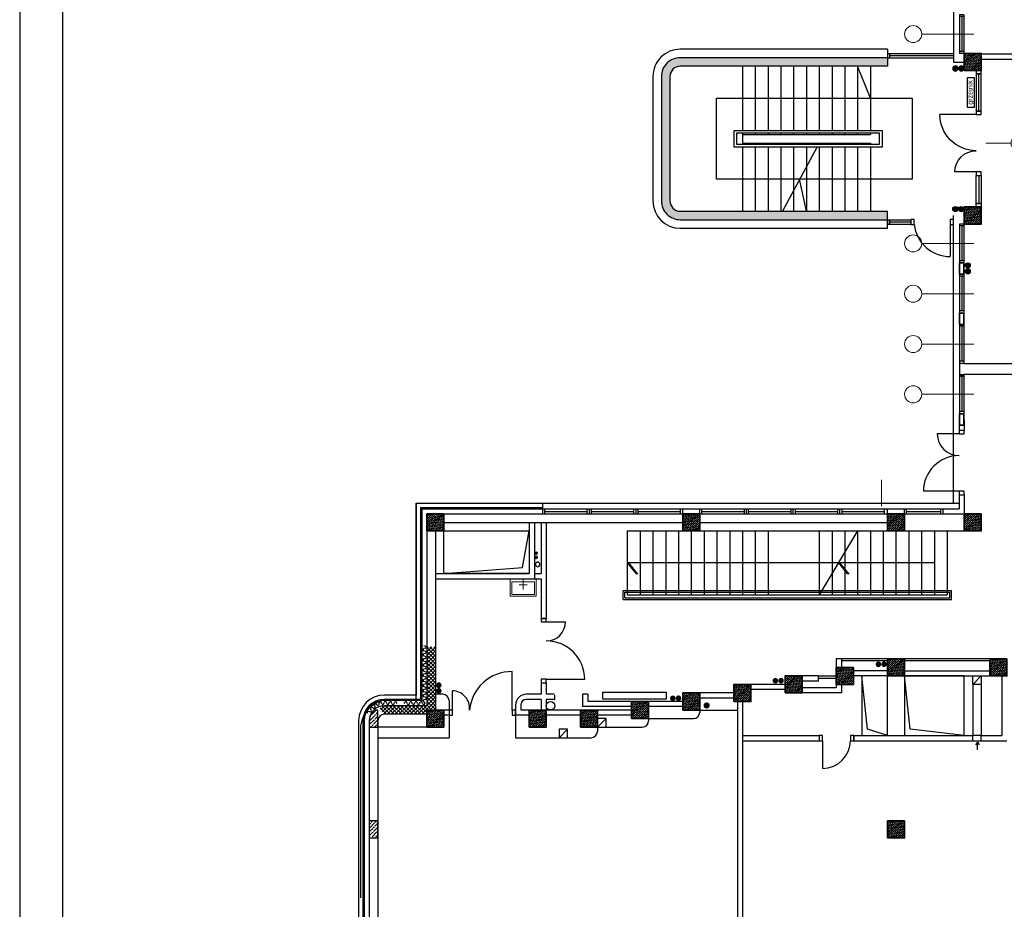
# Model space of a CAD drawing. Header units: millimetres. Extents: x 44889 to 52866, y -11417 to -4315.
# Tile 14 of 74: x 44889 to 46043, y -7350 to -6307. Entities that reach past the tile are written whole.
import ezdxf
from ezdxf.enums import TextEntityAlignment as Align

# ---------------------------------------------------------------- set-up
doc = ezdxf.new("R2010")
doc.units = ezdxf.units.MM
doc.layers.get('0').update_dxf_attribs({"color": 9})
for name, color, linetype in [('ARLES_ramka_wew', 10, 'Continuous'), ('ARLES_ramka_zew', 9, 'Continuous'), ('Podkład', 9, 'Continuous'), ('przepusty', 9, 'Continuous'), ('wentylacja', 7, 'Continuous')]:
    doc.layers.add(name, color=color, linetype=linetype)
for name, color, linetype, lineweight in [('kreskowanie', 9, 'Continuous', 18), ('linie gr 0.35', 9, 'Continuous', 35), ('opis stolarki', 251, 'Continuous', 18), ('opisy małe', 251, 'Continuous', 18), ('słupy gr0.7', 9, 'Continuous', 35), ('wyposarzenie', 251, 'Continuous', 18)]:
    doc.layers.add(name, color=color, linetype=linetype, lineweight=lineweight)
doc.styles.add('arial', font='arial.ttf')
doc.styles.get("Standard").update_dxf_attribs({"font": 'arial.ttf', "height": 15})
pattern_1 = [(45, (44663.565, -9038.9425), (1.683798, 6.173926), [7.9375, -1.5875, 0, -1.5875])]

# ---------------------------------------------------------------- blocks, each defined once
blk = doc.blocks.new('słup 2')
at = {"layer": 'kreskowanie'}
h = blk.add_hatch(dxfattribs=at)
h.set_pattern_fill('ANSI36', color=256, style=0)
h.set_pattern_definition([(45, (-1340, -20), (1.683798, 6.173926), [7.9375, -1.5875, 0, -1.5875])])
h.paths.add_polyline_path([(20, -20), (20, 20), (-20, 20), (-20, -20)])
at = {"layer": 'słupy gr0.7'}
blk.add_lwpolyline([(-20, -20), (20, -20), (20, 20), (-20, 20)], close=True, dxfattribs=at)
blk = doc.blocks.new('OKNO-03')
for p, q in [((45.5, 5), (-45.5, 5)), ((-45.5, -5), (-45.5, 5)), ((-40.5, -5), (-40.5, 5)), ((41.5, 0), (-40.5, 0)), ((41.5, -5), (41.5, 5)), ((45.5, -5), (45.5, 5)), ((45.5, -5), (-45.5, -5))]:
    blk.add_line(p, q)
at = {"layer": 'opis stolarki'}
blk.add_line((0, 93.9), (0, -28), dxfattribs=at)
blk.add_circle((0, 113.9), 20, dxfattribs=at)
at = {"layer": 'opis stolarki', "style": 'arial'}
blk.add_attdef('04', text='', height=20, dxfattribs=at).set_placement((0, 63.9), align=Align.MIDDLE)
blk = doc.blocks.new('PM12B')
for p, q in [((0, 0), (-50, 0)), ((0, -135), (-85, -135))]:
    blk.add_line(p, q)
for points in [[(12, 8), (12, 0), (0, 0), (0, 8)], [(12, -135), (12, -143), (0, -143), (0, -135)]]:
    blk.add_lwpolyline(points, close=True)
for centre, radius, start, end in [((0, 0), 50, 180, 270), ((0, -135), 85, 90, 180)]:
    blk.add_arc(centre, radius, start, end)
at = {"layer": 'opis stolarki'}
blk.add_line((81.9, -67.5), (22.9, -67.5), dxfattribs=at)
blk.add_circle((101.9, -67.5), 20, dxfattribs=at)
blk.add_attdef('PM12B', text='', height=20, dxfattribs=at).set_placement((101.9, -67.5), align=Align.MIDDLE)
blk = doc.blocks.new('M$C551F3024103')
at = {"layer": 'linie gr 0.35'}
blk.add_lwpolyline([(-13.5, 0), (13.5, 0), (13.5, 10), (-13.5, 10)], close=True, dxfattribs=at)
at = {"layer": 'opisy małe', "style": 'arial'}
blk.add_attdef('BB', text='', height=10, dxfattribs=at).set_placement((0, 13.3), align=Align.CENTER)
blk = doc.blocks.new('c.o.')
at = {"layer": 'przepusty'}
for points in [[(6, 0, 1), (-6, 0, 1)], [(20, 0, 1), (8, 0, 1)]]:
    blk.add_hatch(color=256, dxfattribs=at).paths.add_polyline_path(points)
for centre in [(0, 0), (14, 0)]:
    blk.add_circle(centre, 6, dxfattribs=at)
blk = doc.blocks.new('przepust duży')
at = {"layer": 'przepusty'}
blk.add_circle((82, 371), 7.5, dxfattribs=at)
blk = doc.blocks.new('umywalka')
at = {"layer": 'wyposarzenie'}
for p, q in [((30.5, 0), (30.5, 25)), ((21, 14), (40, 14))]:
    blk.add_line(p, q, dxfattribs=at)
for points in [[(0, 41), (61, 41), (61, 0), (0, 0)], [(4, 37), (57, 37), (57, 7), (4, 7)]]:
    blk.add_lwpolyline(points, close=True, dxfattribs=at)
blk = doc.blocks.new('kier. went.')
at = {"layer": 'wentylacja'}
for p, q in [((0, 0), (-4, 6)), ((0, 18), (0, 0)), ((0, 0), (4, 6))]:
    blk.add_line(p, q, dxfattribs=at)

msp = doc.modelspace()

# ---------------------------------------------------------------- hatches: boundary and pattern name
at = {"layer": 'Podkład'}
h = msp.add_hatch(dxfattribs=at)
h.set_pattern_fill('ANSI36', color=256, scale=0.5, style=0)
h.set_pattern_definition([(45, (46006.0162, -372.3228), (0.841899, 3.08696304), [3.96875, -0.79375, 0, -0.79375])])
h.paths.add_polyline_path([(45906.02, -6351.13), (45663.02, -6351.13, 0.4142136), (45641.02, -6373.13), (45641.02, -6446.13), (45651.02, -6446.13), (45651.02, -6373.13, -0.4142136), (45663.02, -6361.13), (45906.02, -6361.13)])
h.paths.add_polyline_path([(45651.02, -6446.13), (45641.02, -6446.13), (45641.02, -6519.13, 0.4140959), (45663.01, -6541.13), (45906.02, -6541.18), (45906.02, -6531.18), (45776.03, -6531.15), (45776.02, -6531.18), (45776.02, -6531.15), (45663.02, -6531.13, -0.4142344), (45651.02, -6519.13)])
for points in [[(45496.31, -6932.16, 1), (45492.67, -6932.16, 1)], [(45496.31, -6936.88, 1), (45492.67, -6936.88, 1)], [(45895.45, -7059.19, 1), (45895.45, -7065.74, 1)], [(45902.11, -7059.13, 1), (45902.11, -7065.67, 1)], [(45383.21, -7087.03, 1), (45376.67, -7087.03, 1)], [(45774.58, -7078.49, 1), (45774.58, -7085.04, 1)], [(45781.25, -7078.43, 1), (45781.25, -7084.98, 1)], [(45383.28, -7093.7, 1), (45376.73, -7093.7, 1)], [(45654.35, -7099.1, 1), (45654.35, -7105.65, 1)], [(45661.02, -7099.04, 1), (45661.02, -7105.59, 1)]]:
    msp.add_hatch(color=256, dxfattribs=at).paths.add_polyline_path(points)
h = msp.add_hatch(dxfattribs=at)
h.set_pattern_fill('ANSI37', color=256, style=0)
h.set_pattern_definition([(45, (44663.565, -9038.9425), (-2.245064, 2.245064), []), (135, (44663.565, -9038.9425), (-2.245064, -2.245064), [])])
h.paths.add_polyline_path([(45366.02, -7116.13), (45376.02, -7116.13), (45376.02, -7041.87), (45366.02, -7041.87), (45366.02, -7111.13), (45316.02, -7111.13, 0.083079), (45310.32, -7112.08), (45314.82, -7121.22, -0.0401879), (45316.02, -7121.13), (45366.02, -7121.13)])
h.paths.add_polyline_path([(45329.74, -7119.15), (45329.74, -7105.61), (45339.11, -7105.61), (45339.11, -7119.15)], flags=24)
h = msp.add_hatch(color=256, dxfattribs=at)
h.paths.add_polyline_path([(45694, -7110.78), (45690.33, -7110.78, 0.4162486), (45694, -7114.42)])
h.paths.add_polyline_path([(45694, -7114.42, 0.4121815), (45697.62, -7110.78), (45694, -7110.78)])
h.paths.add_polyline_path([(45694, -7110.78), (45697.62, -7110.78, 0.4121815), (45694, -7107.13)])
h.paths.add_polyline_path([(45694, -7107.13, 0.4162486), (45690.33, -7110.78), (45694, -7110.78)])
h = msp.add_hatch(dxfattribs=at)
h.set_pattern_fill('ANSI36', color=256, style=0)
h.set_pattern_definition(pattern_1)
h.paths.add_polyline_path([(45298.7, -7126.13), (45308.52, -7126.13), (45308.52, -7116.13), (45303.77, -7116.13, 0.1645247)])
h.paths.add_polyline_path([(45298.7, -7126.13, 0.0358522), (45298.52, -7128.63), (45298.52, -7136.13), (45308.52, -7136.13), (45308.52, -7126.13)])
h = msp.add_hatch(dxfattribs=at)
h.set_pattern_fill('ANSI36', color=256, style=0)
h.set_pattern_definition(pattern_1)
h.paths.add_polyline_path([(45308.52, -7246.13), (45298.52, -7246.13), (45298.52, -7256.13), (45308.52, -7256.13)])
h.paths.add_polyline_path([(45308.52, -7266.13), (45308.52, -7256.13), (45298.52, -7256.13), (45298.52, -7266.13)])

# ---------------------------------------------------------------- linework, layer by layer
at = {"layer": 'ARLES_ramka_wew', "linetype": 'Continuous'}
msp.add_lwpolyline([(52815.71, -4365.45), (44938.58, -4365.45), (44938.58, -8496.66), (45088.58, -8496.66), (45088.58, -11366.66), (52815.71, -11366.66)], close=True, dxfattribs=at)
at = {"layer": 'ARLES_ramka_zew'}
msp.add_lwpolyline([(44888.58, -11416.66), (52865.71, -11416.66), (52865.71, -4315.45), (44888.58, -4315.45)], close=True, dxfattribs=at)
at = {"layer": 'Podkład'}
for p, q in [((45983.52, -5958.63), (45983.52, -6356.13)), ((45906.02, -6341.13), (45906.02, -6361.13)), ((45906.02, -6346.13), (45983.52, -6346.13)), ((45906.02, -6346.13), (45906.02, -6351.13)), ((45908.52, -6346.13), (45908.52, -6351.13)), ((45908.52, -6348.63), (45983.52, -6348.63)), ((45983.52, -6346.13), (45983.52, -6351.13)), ((46016.02, -6346.63), (46084.52, -6346.63)), ((45906.02, -6351.13), (45983.52, -6351.13)), ((45983.52, -6356.13), (45996.02, -6356.13)), ((46016.02, -6352.63), (46084.52, -6352.63)), ((45736.02, -6361.18), (45736.02, -6436.68)), ((45751.02, -6361.18), (45751.02, -6436.68)), ((45766.02, -6361.18), (45766.02, -6436.68)), ((45781.02, -6361.18), (45781.02, -6436.68)), ((45796.02, -6361.18), (45796.02, -6436.68)), ((45811.02, -6361.18), (45811.02, -6436.68)), ((45826.02, -6361.18), (45826.02, -6436.68)), ((45841.02, -6361.18), (45841.02, -6436.68)), ((45856.02, -6361.18), (45856.02, -6436.68)), ((45871.02, -6361.18), (45871.02, -6436.68)), ((45886.02, -6398.68), (45871.02, -6361.18)), ((45886.02, -6361.18), (45886.02, -6436.68)), ((46013.02, -6413.63), (46013.02, -6370.13)), ((45705.52, -6493.68), (45705.52, -6398.68)), ((45705.52, -6398.68), (45935.05, -6398.68)), ((45935.05, -6398.68), (45935.05, -6493.68)), ((45736.02, -6439.68), (45736.02, -6447.13)), ((45736.02, -6441.18), (45886.02, -6441.18)), ((45751.02, -6439.68), (45751.02, -6441.18)), ((45766.02, -6439.68), (45766.02, -6441.18)), ((45781.02, -6439.68), (45781.02, -6441.18)), ((45796.02, -6439.68), (45796.02, -6441.18)), ((45811.02, -6439.68), (45811.02, -6441.18)), ((45826.02, -6439.68), (45826.02, -6441.18)), ((45841.02, -6439.68), (45841.02, -6441.18)), ((45856.02, -6439.68), (45856.02, -6441.18)), ((45871.02, -6439.68), (45871.02, -6441.18)), ((45886.02, -6439.68), (45886.02, -6441.18)), ((45736.02, -6447.13), (45736.02, -6452.68)), ((45736.02, -6451.18), (45886.02, -6451.18)), ((45751.02, -6451.18), (45751.02, -6452.68)), ((45766.02, -6451.18), (45766.02, -6452.68)), ((45781.02, -6451.18), (45781.02, -6452.68)), ((45796.02, -6451.18), (45796.02, -6452.68)), ((45811.02, -6451.18), (45811.02, -6452.68)), ((45826.02, -6451.18), (45825.21, -6452.68)), ((45826.02, -6451.18), (45826.02, -6452.68)), ((45841.02, -6451.18), (45841.02, -6452.68)), ((45856.02, -6451.18), (45856.02, -6452.68)), ((45871.02, -6451.18), (45871.02, -6452.68)), ((45886.02, -6451.18), (45886.02, -6452.68)), ((45736.02, -6455.68), (45736.02, -6531.18)), ((45751.02, -6455.68), (45751.02, -6531.18)), ((45766.02, -6455.68), (45766.02, -6531.18)), ((45781.02, -6455.68), (45781.02, -6531.18)), ((45823.6, -6455.68), (45783.02, -6531.18)), ((45796.02, -6455.68), (45796.02, -6531.18)), ((45811.02, -6455.68), (45811.02, -6531.18)), ((45826.02, -6455.68), (45826.02, -6531.18)), ((45841.02, -6455.68), (45841.02, -6531.18)), ((45856.02, -6455.68), (45856.02, -6531.18)), ((45871.02, -6455.68), (45871.02, -6531.18)), ((45886.02, -6455.68), (45886.02, -6531.18)), ((45935.05, -6493.68), (45705.52, -6493.68)), ((45811.02, -6531.16), (45803.02, -6493.68)), ((46013.02, -6489.13), (46013.02, -6522.13)), ((45906.02, -6551.18), (45906.02, -6531.18)), ((45906.02, -6541.18), (45933.52, -6541.18)), ((45906.02, -6541.18), (45906.02, -6546.18)), ((45908.52, -6541.18), (45908.52, -6546.18)), ((45908.52, -6543.68), (45933.52, -6543.68)), ((45933.52, -6541.18), (45933.52, -6546.18)), ((45906.02, -6546.18), (45933.52, -6546.18)), ((45979.52, -6546.68), (45979.52, -6584.18)), ((46061.52, -6710.13), (45995.62, -6710.13)), ((46061.52, -6722.63), (45995.62, -6722.63)), ((45990.02, -6776.39), (45990.02, -6788.13)), ((45996.02, -6776.39), (45996.02, -6788.13)), ((45996.02, -6776.39), (45996.02, -6788.13)), ((45990.02, -6792.13), (45964.4, -6792.13)), ((45990.02, -6859.63), (45948.13, -6859.63)), ((45990.02, -6863.63), (45996.02, -6863.63)), ((45990.02, -6863.63), (45990.02, -6880.13)), ((45996.02, -6863.63), (45996.02, -6886.13)), ((45996.02, -6863.63), (45996.02, -6886.13)), ((45353.52, -6873.63), (45990.02, -6873.63)), ((45353.52, -6873.63), (45353.52, -7098.63)), ((45358.52, -6878.58), (45501.77, -6878.58)), ((45358.52, -6878.58), (45358.52, -7103.63)), ((45360.02, -6880.13), (45501.77, -6880.13)), ((45360.02, -6880.13), (45360.02, -7105.13)), ((45501.77, -6886.13), (45501.77, -6873.63)), ((45501.77, -6880.13), (45556.52, -6880.13)), ((45504.27, -6886.13), (45504.27, -6880.13)), ((45554.02, -6886.13), (45554.02, -6880.13)), ((45556.52, -6880.13), (45611.27, -6880.13)), ((45556.52, -6886.13), (45556.52, -6880.13)), ((45559.02, -6886.13), (45559.02, -6880.13)), ((45608.77, -6886.13), (45608.77, -6880.13)), ((45611.27, -6880.13), (45666.02, -6880.13)), ((45611.27, -6886.13), (45611.27, -6880.13)), ((45613.77, -6886.13), (45613.77, -6880.13)), ((45663.52, -6886.13), (45663.52, -6880.13)), ((45666.02, -6886.13), (45666.02, -6880.13)), ((45666.02, -6880.13), (45686.02, -6880.13)), ((45686.02, -6880.13), (45740.77, -6880.13)), ((45686.02, -6886.13), (45686.02, -6880.13)), ((45688.52, -6886.13), (45688.52, -6880.13)), ((45738.27, -6886.13), (45738.27, -6880.13)), ((45740.77, -6886.13), (45740.77, -6880.13)), ((45740.77, -6880.13), (45850.27, -6880.13)), ((45743.27, -6886.13), (45743.27, -6880.13)), ((45793.02, -6886.13), (45793.02, -6880.13)), ((45795.52, -6886.13), (45795.52, -6880.13)), ((45798.02, -6886.13), (45798.02, -6880.13)), ((45847.77, -6886.13), (45847.77, -6880.13)), ((45850.27, -6886.13), (45850.27, -6880.13)), ((45850.27, -6880.13), (45905.02, -6880.13)), ((45852.77, -6886.13), (45852.77, -6880.13)), ((45860.77, -6880.13), (45906.02, -6880.13)), ((45902.52, -6886.13), (45902.52, -6880.13)), ((45906.02, -6886.13), (45906.02, -6880.13)), ((45906.02, -6880.13), (45926.02, -6880.13)), ((45926.02, -6880.13), (45971.27, -6880.13)), ((45926.02, -6880.13), (45971.27, -6880.13)), ((45926.02, -6886.13), (45926.02, -6880.13)), ((45928.52, -6886.13), (45928.52, -6880.13)), ((45968.77, -6886.13), (45968.77, -6880.13)), ((45971.27, -6880.13), (45990.02, -6880.13)), ((45971.27, -6886.13), (45971.27, -6880.13)), ((45386.02, -6886.13), (45666.02, -6886.13)), ((45501.77, -6886.13), (45556.52, -6886.13)), ((45504.27, -6883.13), (45554.02, -6883.13)), ((45504.27, -6883.13), (45554.02, -6883.13)), ((45556.52, -6886.13), (45611.27, -6886.13)), ((45559.02, -6883.13), (45608.77, -6883.13)), ((45559.02, -6883.13), (45608.77, -6883.13)), ((45611.27, -6886.13), (45666.02, -6886.13)), ((45613.77, -6883.13), (45663.52, -6883.13)), ((45613.77, -6883.13), (45663.52, -6883.13)), ((45686.02, -6886.13), (45666.02, -6886.13)), ((45686.02, -6886.13), (45740.77, -6886.13)), ((45688.52, -6883.13), (45738.27, -6883.13)), ((45688.52, -6883.13), (45738.27, -6883.13)), ((45740.77, -6886.13), (45795.52, -6886.13)), ((45743.27, -6883.13), (45793.02, -6883.13)), ((45743.27, -6883.13), (45793.02, -6883.13)), ((45795.52, -6886.13), (45850.27, -6886.13)), ((45798.02, -6883.13), (45847.77, -6883.13)), ((45798.02, -6883.13), (45847.77, -6883.13)), ((45850.27, -6886.13), (45905.02, -6886.13)), ((45852.77, -6883.13), (45902.52, -6883.13)), ((45852.77, -6883.13), (45902.52, -6883.13)), ((45860.77, -6886.13), (45906.02, -6886.13)), ((45906.02, -6886.13), (45926.02, -6886.13)), ((45926.02, -6886.13), (45971.27, -6886.13)), ((45926.02, -6886.13), (45971.27, -6886.13)), ((45928.52, -6883.13), (45968.77, -6883.13)), ((45928.52, -6883.13), (45968.77, -6883.13)), ((45971.27, -6886.13), (45996.02, -6886.13)), ((45386.02, -6896.13), (45666.02, -6896.13)), ((45386.02, -6896.13), (45666.02, -6896.13)), ((45486.02, -6896.13), (45486.02, -6956.13)), ((45492.02, -6896.13), (45492.02, -6962.13)), ((45500.02, -6896.13), (45500.02, -6956.13)), ((45506.02, -6896.13), (45506.02, -7008.63)), ((45686.02, -6896.13), (45906.02, -6896.13)), ((45366.02, -6906.13), (45366.02, -7111.13)), ((45376.02, -6906.13), (45376.02, -7116.13)), ((45601.02, -6906.13), (45601.02, -6981.13)), ((45601.02, -6906.13), (45961.02, -6906.13)), ((45616.02, -6906.13), (45616.02, -6981.13)), ((45631.02, -6906.13), (45631.02, -6981.13)), ((45646.02, -6906.13), (45646.02, -6981.13)), ((45661.02, -6906.13), (45661.02, -6981.13)), ((45676.02, -6906.13), (45676.02, -6981.13)), ((45691.02, -6906.13), (45691.02, -6981.13)), ((45706.02, -6906.13), (45706.02, -6981.13)), ((45721.02, -6906.13), (45721.02, -6981.13)), ((45736.02, -6906.13), (45736.02, -6981.13)), ((45751.02, -6906.13), (45751.02, -6981.13)), ((45766.02, -6906.13), (45766.02, -6981.13)), ((45871.02, -6906.13), (45826.02, -6981.13)), ((45826.02, -6906.13), (45826.02, -6981.13)), ((45841.02, -6906.13), (45841.02, -6981.13)), ((45856.02, -6906.13), (45856.02, -6981.13)), ((45871.02, -6906.13), (45871.02, -6981.13)), ((45886.02, -6906.13), (45886.02, -6981.13)), ((45901.02, -6906.13), (45901.02, -6981.13)), ((45916.02, -6906.13), (45916.02, -6981.13)), ((45926.02, -6906.13), (45996.02, -6906.13)), ((45931.02, -6906.13), (45931.02, -6981.13)), ((45946.02, -6906.13), (45946.02, -6981.13)), ((45961.02, -6906.13), (45961.02, -6981.13)), ((45976.02, -6906.13), (45976.02, -6981.13)), ((45848.52, -6943.63), (45601.02, -6943.63)), ((45601.02, -6943.63), (45611.77, -6956.7)), ((45602.3, -6943.63), (45613.05, -6956.7)), ((45961.02, -6943.63), (45848.52, -6943.63)), ((45848.52, -6943.63), (45859.27, -6956.7)), ((45849.8, -6943.63), (45860.55, -6956.7)), ((45376.02, -6956.13), (45486.02, -6956.13)), ((45492.02, -6956.13), (45500.02, -6956.13)), ((45376.02, -6962.13), (45500.02, -6962.13)), ((45500.02, -6962.13), (45500.02, -7008.63)), ((45596.27, -6975.81), (45981.29, -6975.81)), ((45596.27, -6986.45), (45596.27, -6975.81)), ((45598.27, -6977.81), (45979.29, -6977.81)), ((45598.27, -6984.45), (45598.27, -6977.81)), ((45601.02, -6981.13), (45976.02, -6981.13)), ((45979.29, -6984.45), (45979.29, -6977.81)), ((45981.29, -6986.45), (45981.29, -6975.81)), ((45596.27, -6986.45), (45981.29, -6986.45)), ((45598.27, -6984.45), (45979.29, -6984.45)), ((45500.02, -7008.63), (45506.02, -7008.63)), ((45506.02, -7012.63), (45528.52, -7012.63)), ((45364.02, -7041.16), (45362.52, -7040.66)), ((45364.02, -7043.66), (45362.52, -7044.16)), ((45364.02, -7047.16), (45362.52, -7046.66)), ((45364.02, -7049.66), (45362.52, -7050.16)), ((45364.02, -7053.16), (45362.52, -7052.66)), ((45364.02, -7055.66), (45362.52, -7056.16)), ((45364.02, -7059.16), (45362.52, -7058.66)), ((45364.02, -7061.66), (45362.52, -7062.16)), ((45364.02, -7065.16), (45362.52, -7064.66)), ((45846.02, -7056.13), (45846.02, -7066.13)), ((45852.02, -7056.13), (45846.02, -7056.13)), ((45852.02, -7056.13), (45852.02, -7066.13)), ((45906.02, -7056.13), (45852.02, -7056.13)), ((45906.02, -7058.63), (45852.02, -7058.63)), ((46026.02, -7056.13), (45926.02, -7056.13)), ((46026.02, -7058.63), (45926.02, -7058.63)), ((45364.02, -7067.66), (45362.52, -7068.16)), ((45364.02, -7071.16), (45362.52, -7070.66)), ((45364.02, -7073.66), (45362.52, -7074.16)), ((45364.02, -7077.16), (45362.52, -7076.66)), ((45466.02, -7116.13), (45466.02, -7071.13)), ((45825.02, -7076.13), (45806.02, -7076.13)), ((45825.02, -7082.13), (45825.02, -7076.13)), ((45825.02, -7076.13), (45846.02, -7076.13)), ((45906.02, -7070.13), (45866.02, -7070.13)), ((45906.02, -7076.13), (45866.02, -7076.13)), ((45926.02, -7070.13), (46026.02, -7070.13)), ((45926.02, -7076.13), (46026.02, -7076.13)), ((46040.02, -7076.13), (46040.02, -7146.13)), ((45364.02, -7079.66), (45362.52, -7080.16)), ((45364.02, -7083.16), (45362.52, -7082.66)), ((45364.02, -7085.66), (45362.52, -7086.16)), ((45500.02, -7084.13), (45506.02, -7084.13)), ((45500.02, -7084.13), (45500.02, -7097.63)), ((45506.02, -7080.13), (45551.02, -7080.13)), ((45506.02, -7084.13), (45506.02, -7097.63)), ((45786.02, -7086.13), (45746.02, -7086.13)), ((45825.02, -7082.13), (45806.02, -7082.13)), ((45825.02, -7078.63), (45846.02, -7078.63)), ((45846.02, -7086.13), (45846.02, -7090.13)), ((45852.02, -7086.13), (45852.02, -7096.13)), ((45353.52, -7098.63), (45316.02, -7098.63)), ((45364.02, -7089.16), (45362.52, -7088.66)), ((45364.02, -7091.66), (45362.52, -7092.16)), ((45364.02, -7095.16), (45362.52, -7094.66)), ((45364.02, -7097.66), (45362.52, -7098.16)), ((45384.52, -7097.63), (45376.02, -7097.63)), ((45396.02, -7116.13), (45396.02, -7093.63)), ((45500.02, -7097.63), (45482.52, -7097.63)), ((45515.52, -7097.63), (45506.02, -7097.63)), ((45515.52, -7098.63), (45515.52, -7104.63)), ((45554.52, -7097.63), (45548.52, -7097.63)), ((45548.52, -7097.63), (45548.52, -7112.13)), ((45554.52, -7097.63), (45554.52, -7106.13)), ((45726.02, -7096.13), (45686.02, -7096.13)), ((45786.02, -7092.13), (45746.02, -7092.13)), ((45846.02, -7090.13), (45806.02, -7090.13)), ((45852.02, -7096.13), (45806.02, -7096.13)), ((45305.23, -7112.27), (45304.66, -7110.8)), ((45306.59, -7109.21), (45307.51, -7109.88)), ((45309.95, -7109.31), (45310.09, -7107.73)), ((45313.02, -7108.66), (45312.52, -7107.16)), ((45315.52, -7108.66), (45316.02, -7107.16)), ((45358.52, -7103.63), (45316.02, -7103.63)), ((45360.02, -7105.13), (45316.02, -7105.13)), ((45366.02, -7111.13), (45316.02, -7111.13)), ((45319.02, -7108.66), (45318.52, -7107.16)), ((45321.52, -7108.66), (45322.02, -7107.16)), ((45325.02, -7108.66), (45324.52, -7107.16)), ((45327.52, -7108.66), (45328.02, -7107.16)), ((45331.02, -7108.66), (45330.52, -7107.16)), ((45339.52, -7108.66), (45340.02, -7107.16)), ((45343.02, -7108.66), (45342.52, -7107.16)), ((45345.52, -7108.66), (45346.02, -7107.16)), ((45349.02, -7108.66), (45348.52, -7107.16)), ((45351.52, -7108.66), (45352.02, -7107.16)), ((45355.02, -7108.66), (45354.52, -7107.16)), ((45357.52, -7108.66), (45358.02, -7107.16)), ((45361.02, -7108.66), (45360.52, -7107.16)), ((45364.02, -7101.16), (45362.52, -7100.66)), ((45364.02, -7103.66), (45362.52, -7104.16)), ((45364.02, -7107.16), (45362.52, -7106.66)), ((45363.52, -7108.66), (45364.02, -7107.16)), ((45392.02, -7105.13), (45392.02, -7148.63)), ((45470.02, -7110.13), (45470.02, -7148.63)), ((45476.02, -7110.13), (45476.02, -7116.13)), ((45500.02, -7103.63), (45482.52, -7103.63)), ((45500.02, -7103.63), (45500.02, -7116.13)), ((45515.52, -7103.63), (45506.02, -7103.63)), ((45506.02, -7103.63), (45506.02, -7116.13)), ((45606.02, -7106.13), (45554.52, -7106.13)), ((45666.02, -7106.13), (45626.02, -7106.13)), ((45726.02, -7102.13), (45686.02, -7102.13)), ((45730.02, -7106.13), (45730.02, -8126.13)), ((45736.02, -7106.13), (45736.02, -8080.13)), ((45299.17, -7118.14), (45297.65, -7117.69)), ((45300.6, -7116.09), (45300.03, -7114.62)), ((45303.3, -7113.86), (45301.96, -7113.03)), ((45366.02, -7121.13), (45316.02, -7121.13)), ((45392.02, -7116.13), (45386.02, -7116.13)), ((45392.02, -7122.13), (45386.02, -7122.13)), ((45486.02, -7122.13), (45470.02, -7122.13)), ((45486.02, -7116.13), (45476.52, -7116.13)), ((45546.02, -7116.13), (45506.02, -7116.13)), ((45546.02, -7122.13), (45506.02, -7122.13)), ((45606.02, -7112.13), (45548.52, -7112.13)), ((45606.02, -7116.13), (45566.02, -7116.13)), ((45606.02, -7122.13), (45566.02, -7122.13)), ((45666.02, -7112.13), (45626.02, -7112.13)), ((45686.02, -7116.13), (45686.02, -7118.63)), ((45686.02, -7116.13), (45730.02, -7116.13)), ((45286.02, -7128.63), (45286.02, -8103.63)), ((45291.02, -7128.63), (45291.02, -8103.63)), ((45292.52, -7128.63), (45292.52, -8103.63)), ((45298.52, -7128.63), (45298.52, -8103.63)), ((45308.52, -7128.63), (45308.52, -8103.63)), ((45626.02, -7126.13), (45626.02, -7128.63)), ((45626.02, -7126.13), (45678.52, -7126.13)), ((45366.02, -7136.13), (45308.52, -7136.13)), ((45566.02, -7136.13), (45566.02, -7141.13)), ((45566.02, -7136.13), (45618.52, -7136.13)), ((45308.52, -7148.63), (45392.02, -7148.63)), ((45470.02, -7148.63), (45558.52, -7148.63)), ((45736.02, -7146.13), (45826.02, -7146.13)), ((45736.02, -7152.13), (45826.02, -7152.13)), ((45826.02, -7146.13), (45826.02, -7152.13)), ((45830.02, -7152.13), (45830.02, -7184.63)), ((45866.52, -7146.13), (45866.52, -7152.13)), ((45866.52, -7146.13), (46006.02, -7146.13)), ((45866.52, -7152.13), (46006.02, -7152.13)), ((46016.02, -7146.13), (46006.02, -7146.13)), ((46006.02, -7152.13), (46006.02, -7146.13)), ((46006.02, -7152.13), (46016.02, -7152.13)), ((46016.02, -7152.13), (46016.02, -7146.13)), ((46016.02, -7146.13), (46040.02, -7146.13)), ((46016.02, -7152.13), (46046.02, -7152.13))]:
    msp.add_line(p, q, dxfattribs=at)
at = {"layer": 'Podkład', "ltscale": 0.3}
for p, q in [((46006.02, -7086.17), (46016.02, -7076.17)), ((45566.02, -7136.13), (45576.02, -7126.13)), ((45521.02, -7148.63), (45531.02, -7138.63))]:
    msp.add_line(p, q, dxfattribs=at)
at = {"layer": 'Podkład', "ltscale": 0.2}
for p, q in [((46006.02, -7086.17), (46006.02, -7146.13)), ((46016.02, -7086.17), (46016.02, -7146.13))]:
    msp.add_line(p, q, dxfattribs=at)
at = {"layer": 'Podkład'}
for points, format in [([(45906.02, -6341.13), (45663.02, -6341.13, 0.4142136), (45631.02, -6373.13), (45631.02, -6519.13, 0.4142035), (45663.02, -6551.13), (45906.01, -6551.18)], "xyb"), ([(45906.02, -6351.13), (45663.02, -6351.13, 0.4142136), (45641.02, -6373.13), (45641.02, -6519.13, 0.4142136), (45663.02, -6541.13), (45906.02, -6541.18)], "xyb"), ([(45906.02, -6361.13), (45663.02, -6361.13, 0.4142136), (45651.02, -6373.13), (45651.02, -6519.13, 0.4142344), (45663.02, -6531.13), (45906.02, -6531.18)], "xyb"), ([(45288.52, -7336.58), (45288.52, -7138.13, -0.4142136), (45323.02, -7103.63), (45353.52, -7103.63), (45353.52, -6873.63), (45983.52, -6873.63), (45983.52, -6536.13)], "xyb"), ([(45899, -6846.13, 1.5, 1.5, 0), (45899, -6877.38, 0, 0, 0)], "xyseb")]:
    msp.add_lwpolyline(points, format=format, dxfattribs=at)
for points in [[(46016.02, -6370.13), (46016.02, -6366.13), (46010.02, -6366.13), (46010.02, -6370.13)], [(46010.02, -6413.63), (46016.02, -6413.63), (46016.02, -6370.13), (46010.02, -6370.13)], [(46000.02, -6409.31), (46000.02, -6374.31), (46007.52, -6374.31), (46007.52, -6409.31)], [(45726.02, -6455.68), (45900.02, -6455.68), (45900.02, -6436.68), (45726.02, -6436.68)], [(45729.02, -6452.68), (45896.52, -6452.68), (45896.52, -6439.68), (45729.02, -6439.68)], [(46010.02, -6489.13), (46016.02, -6489.13), (46016.02, -6522.13), (46010.02, -6522.13)], [(46016.02, -6522.13), (46016.02, -6526.13), (46010.02, -6526.13), (46010.02, -6522.13)], [(45933.52, -6546.68), (45937.52, -6546.68), (45937.52, -6540.68), (45933.52, -6540.68)], [(45979.52, -6546.68), (45983.52, -6546.68), (45983.52, -6540.68), (45979.52, -6540.68)], [(45990.02, -6788.13), (45990.02, -6792.13), (45996.02, -6792.13), (45996.02, -6788.13)], [(45990.02, -6859.63), (45990.02, -6863.63), (45996.02, -6863.63), (45996.02, -6859.63)], [(45386.02, -6906.13), (45486.02, -6906.13), (45486.02, -6956.13), (45386.02, -6956.13)], [(45478.13, -6949.13), (45486.02, -6906.13), (45486.02, -6956.13), (45386.02, -6956.13)], [(45506.02, -7012.63), (45506.02, -7008.63), (45500.02, -7008.63), (45500.02, -7012.63)], [(45506.02, -7012.63), (45506.02, -7008.63), (45500.02, -7008.63), (45500.02, -7012.63)], [(45876.02, -7146.13), (45906.02, -7146.13), (45906.02, -7076.13), (45876.02, -7076.13)], [(45876.02, -7146.13), (45906.02, -7146.13), (45882.69, -7138.65), (45876.02, -7076.13)], [(45926.02, -7146.13), (45996.02, -7146.13), (45996.02, -7076.13), (45926.02, -7076.13)], [(45926.02, -7146.13), (45996.02, -7146.13), (45932.69, -7138.65), (45926.02, -7076.13)], [(45506.02, -7084.13), (45506.02, -7080.13), (45500.02, -7080.13), (45500.02, -7084.13)], [(45572.33, -7095.37), (45646.67, -7095.37), (45646.67, -7103.51), (45572.33, -7103.51)], [(45396.02, -7116.13), (45392.02, -7116.13), (45392.02, -7122.13), (45396.02, -7122.13)], [(45396.02, -7116.13), (45392.02, -7116.13), (45392.02, -7122.13), (45396.02, -7122.13)], [(45470.02, -7116.13), (45466.02, -7116.13), (45466.02, -7122.13), (45470.02, -7122.13)], [(45830.02, -7146.13), (45826.02, -7146.13), (45826.02, -7152.13), (45830.02, -7152.13)], [(45866.52, -7146.13), (45862.52, -7146.13), (45862.52, -7152.13), (45866.52, -7152.13)], [(45298.52, -7266.13), (45308.52, -7266.13), (45308.52, -7246.13), (45298.52, -7246.13)]]:
    msp.add_lwpolyline(points, close=True, dxfattribs=at)
for points in [[(45995.62, -6710.13), (45995.62, -6709.63), (45990.62, -6709.63), (45990.62, -6723.13), (45995.62, -6723.13), (45995.62, -6722.63)], [(45298.52, -7128.63), (45298.52, -7136.13), (45308.52, -7136.13), (45308.52, -7116.13), (45303.77, -7116.13)]]:
    msp.add_lwpolyline(points, dxfattribs=at)
at = {"layer": 'Podkład', "ltscale": 0.3}
for points in [[(46016.02, -7076.17), (46016.02, -7086.17), (46006.02, -7086.17), (46006.02, -7076.17)], [(45576.02, -7136.13), (45576.02, -7126.13), (45566.02, -7126.13), (45566.02, -7136.13)], [(45531.02, -7148.63), (45531.02, -7138.63), (45521.02, -7138.63), (45521.02, -7148.63)]]:
    msp.add_lwpolyline(points, close=True, dxfattribs=at)
at = {"layer": 'Podkład'}
msp.add_circle((45511.04, -7111.08), 5, dxfattribs=at)
for centre, radius, start, end in [((45978.89, -6542.61), 41.57, 185.61391, 270.86549), ((45990.02, -6792.13), 25.61, 180, 270), ((45990.02, -6859.63), 41.89, 90, 180), ((45506.02, -7012.63), 22.5, 270, 360), ((45363.75, -7042.41), 1.28, 282.42033, 77.57967), ((45506.02, -7080.13), 45, 360, 90), ((45362.8, -7045.41), 1.28, 102.42056, 257.57944), ((45362.8, -7051.41), 1.28, 102.42056, 257.57944), ((45363.75, -7048.41), 1.28, 282.42033, 77.57967), ((45363.75, -7054.41), 1.28, 282.42033, 77.57967), ((45362.8, -7057.41), 1.28, 102.42056, 257.57944), ((45362.8, -7063.41), 1.28, 102.42056, 257.57944), ((45363.75, -7060.41), 1.28, 282.42033, 77.57967), ((45362.8, -7069.41), 1.28, 102.42056, 257.57944), ((45362.8, -7075.41), 1.28, 102.42056, 257.57944), ((45363.75, -7066.41), 1.28, 282.42033, 77.57967), ((45363.75, -7072.41), 1.28, 282.42033, 77.57967), ((45465.32, -7120.63), 49.5, 89.18972, 174.78471), ((45362.8, -7081.41), 1.28, 102.42056, 257.57944), ((45362.8, -7087.41), 1.28, 102.42056, 257.57944), ((45363.75, -7078.41), 1.28, 282.42033, 77.57967), ((45363.75, -7084.41), 1.28, 282.42033, 77.57967), ((45316.02, -7128.63), 30, 90, 180), ((45362.8, -7093.41), 1.28, 102.42056, 257.57944), ((45362.8, -7099.41), 1.28, 102.42056, 257.57944), ((45363.75, -7090.41), 1.28, 282.42033, 77.57967), ((45363.75, -7096.41), 1.28, 282.42033, 77.57967), ((45384.52, -7105.13), 7.5, 0, 90), ((45395.63, -7114.11), 20.48, 354.34379, 88.92328), ((45482.52, -7110.13), 12.5, 90, 180), ((45316.02, -7128.63), 25, 90, 180), ((45316.02, -7128.63), 23.5, 90, 180), ((45316.02, -7128.63), 17.5, 90, 180), ((45305.8, -7110.22), 1.28, 51.93924, 207.09812), ((45308.67, -7109.32), 1.28, 205.62636, 0.7857), ((45311.37, -7107.71), 1.28, 25.62659, 180.78547), ((45314.27, -7108.38), 1.28, 192.42033, 347.57967), ((45317.27, -7107.43), 1.28, 12.42056, 167.57944), ((45320.27, -7108.38), 1.28, 192.42033, 347.57967), ((45323.27, -7107.43), 1.28, 12.42056, 167.57944), ((45326.27, -7108.38), 1.28, 192.42033, 347.57967), ((45329.27, -7107.43), 1.28, 12.42056, 167.57944), ((45341.27, -7107.43), 1.28, 12.42056, 167.57944), ((45344.27, -7108.38), 1.28, 192.42033, 347.57967), ((45347.27, -7107.43), 1.28, 12.42056, 167.57944), ((45350.27, -7108.38), 1.28, 192.42033, 347.57967), ((45353.27, -7107.43), 1.28, 12.42056, 167.57944), ((45356.27, -7108.38), 1.28, 192.42033, 347.57967), ((45359.27, -7107.43), 1.28, 12.42056, 167.57944), ((45362.27, -7108.38), 1.28, 192.42033, 347.57967), ((45362.8, -7105.41), 1.28, 102.42056, 257.57944), ((45363.75, -7102.41), 1.28, 282.42033, 77.57967), ((45482.52, -7110.13), 6.5, 90, 180), ((45297.16, -7118.88), 1.28, 67.53458, 222.69346), ((45299.66, -7116.96), 1.28, 247.53435, 42.69369), ((45301.17, -7114.03), 1.28, 51.93924, 207.09812), ((45304.09, -7112.86), 1.28, 231.93901, 27.09835), ((45316.02, -7128.63), 7.5, 90, 180), ((45678.52, -7118.63), 7.5, 270, 0), ((45618.52, -7128.63), 7.5, 270, 0), ((45558.52, -7141.13), 7.5, 270, 0), ((45830.02, -7152.13), 32.5, 270.00001, 0.00001)]:
    msp.add_arc(centre, radius, start, end, dxfattribs=at)

# ---------------------------------------------------------------- block references
for name, p, xscale, yscale, zscale, rotation in [('OKNO-03', (45993.12, -6323.38), 0.5, 0.5, 0.5, 90), ('c.o.', (45992.62, -6528.63), 0.5, 0.5, 0.5, 180), ('OKNO-03', (45993.12, -6568.88), 0.5, 0.5, 0.5, 90), ('M$C551F3024103', (45995.62, -6598.38), 0.5, 0.5, 0.5, 90), ('c.o.', (46000.11, -6601.63), 0.5, 0.5, 0.5, 90), ('OKNO-03', (45993.12, -6627.88), 0.5, 0.5, 0.5, 90), ('M$C551F3024103', (45995.62, -6657.38), 0.5, 0.5, 0.5, 90), ('OKNO-03', (45993.12, -6686.88), 0.5, 0.5, 0.5, 90), ('OKNO-03', (45993.12, -6745.88), 0.5, 0.5, 0.5, 90), ('M$C551F3024103', (45995.62, -6775.38), 0.5, 0.5, 0.5, 90), ('przepust duży', (46016.83, -7035.63), -0.327178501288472, 0.327178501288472, 0.3271785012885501, 89.99999999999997), ('przepust duży', (46023.5, -7035.57), -0.327178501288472, 0.327178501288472, 0.3271785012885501, 89.99999999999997), ('przepust duży', (45895.96, -7054.94), -0.327178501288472, 0.327178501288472, 0.3271785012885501, 89.99999999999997), ('przepust duży', (45902.63, -7054.87), -0.327178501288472, 0.327178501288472, 0.3271785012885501, 89.99999999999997), ('przepust duży', (45775.73, -7075.55), -0.327178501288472, 0.327178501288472, 0.3271785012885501, 89.99999999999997), ('przepust duży', (45782.4, -7075.49), -0.327178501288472, 0.327178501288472, 0.3271785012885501, 89.99999999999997), ('kier. went.', (46011.41, -7153.99), -0.5, 0.5, 0.5, 180)]:
    msp.add_blockref(name, p, dxfattribs=dict(at, xscale=xscale, yscale=yscale, zscale=zscale, rotation=rotation))
for name, p, xscale, yscale, zscale in [('słup 2', (46006.02, -6356.13), 0.5, 0.5, 0.5), ('c.o.', (45992.62, -6363.63), -0.5, 0.5, 0.5), ('słup 2', (46006.02, -6536.13), 0.5, 0.5, 0.5), ('słup 2', (45376.02, -6896.13), 0.5, 0.5, 0.5), ('słup 2', (45676.02, -6896.13), 0.5, 0.5, 0.5), ('słup 2', (45916.02, -6896.13), 0.5, 0.5, 0.5), ('słup 2', (46006.02, -6896.13), 0.5, 0.5, 0.5), ('przepust duży', (45509.44, -6999.78), -0.1822499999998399, 0.1822499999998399, 0.18225), ('przepust duży', (45509.44, -7004.49), -0.1822499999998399, 0.1822499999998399, 0.18225), ('przepust duży', (45525.77, -7080.54), -0.3644999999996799, 0.3645000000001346, 0.3645), ('słup 2', (45916.02, -7066.13), 0.5, 0.5, 0.5), ('słup 2', (46036.02, -7066.13), 0.5, 0.5, 0.5), ('słup 2', (45796.02, -7086.13), 0.5, 0.5, 0.5), ('słup 2', (45856.02, -7076.13), 0.5, 0.5, 0.5), ('przepust duży', (45406.77, -7208.42), -0.327178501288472, 0.327178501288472, 0.3271785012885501), ('słup 2', (45736.02, -7096.13), 0.5, 0.5, 0.5), ('przepust duży', (45406.83, -7215.08), -0.327178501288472, 0.327178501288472, 0.3271785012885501), ('słup 2', (45676.02, -7106.13), 0.5, 0.5, 0.5), ('słup 2', (45616.02, -7116.13), 0.5, 0.5, 0.5), ('słup 2', (45376.02, -7126.13), 0.5, 0.5, 0.5), ('słup 2', (45496.02, -7126.13), 0.5, 0.5, 0.5), ('słup 2', (45556.02, -7126.13), 0.5, 0.5, 0.5), ('słup 2', (45916.02, -7256.13), 0.5, 0.5, 0.5)]:
    msp.add_blockref(name, p, dxfattribs=dict(at, xscale=xscale, yscale=yscale, zscale=zscale))
ref = msp.add_blockref('PM12B', (46010.02, -6485.13), dxfattribs=dict(at, xscale=-0.5, yscale=0.5, zscale=0.5, rotation=180))
ref.add_attrib('PM12B', 'PM12b', dxfattribs={"layer": 'opis stolarki', "height": 10, "style": 'arial'}).set_placement((46075.96, -6451.38), align=Align.MIDDLE)
at = {"layer": 'Podkład', "ltscale": 0.5, "xscale": 0.5, "yscale": 0.5, "zscale": 0.5, "rotation": 180}
msp.add_blockref('umywalka', (45494.17, -6962.13), dxfattribs=at)

# ---------------------------------------------------------------- texts
at = {"layer": 'Podkład', "insert": (46003.77, -6391.81), "char_height": 6, "width": 50, "attachment_point": 5, "rotation": 90}
msp.add_mtext('grzejnik', dxfattribs=at)

doc.saveas('drawing.dxf')
